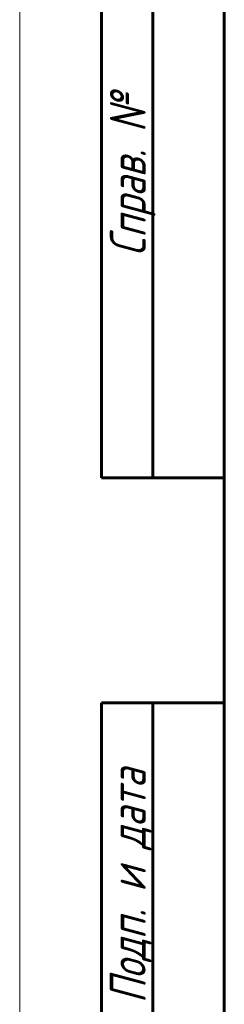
# Model space of a CAD drawing. Header units: millimetres. Extents: x 0 to 210, y 0 to 297.
# Tile 2 of 6: x 0 to 20, y 121 to 217. Entities that reach past the tile are written whole.
import ezdxf

# ---------------------------------------------------------------- set-up
doc = ezdxf.new("R2010")
doc.units = ezdxf.units.MM
doc.linetypes.add('K5LT_BASIC', pattern=[0])
doc.linetypes.add('K5LT_THIN', pattern=[0])
doc.styles.add('KTEXTSTYLE', font='txt', dxfattribs={"width": 0.96, "height": 5})

# ---------------------------------------------------------------- blocks, each defined once
blk = doc.blocks.new('U9')
at = {"color": 7, "linetype": 'K5LT_THIN', "lineweight": 18, "true_color": 0xffffff}
blk.add_line((0, 0), (0, 297), dxfattribs=at)
at = {"color": 143, "linetype": 'K5LT_BASIC', "lineweight": 60, "true_color": 0x33acca}
for p, q in [((8, 172), (8, 292)), ((13, 172), (13, 292)), ((20, 5), (20, 292)), ((20, 172), (8, 172)), ((8, 5), (8, 150)), ((20, 150), (8, 150)), ((13, 5), (13, 150))]:
    blk.add_line(p, q, dxfattribs=at)
at = {"color": 7, "char_height": 3.5, "attachment_point": 1, "rotation": 90, "style": 'KTEXTSTYLE'}
for s, insert in [('\\fArial|b0|c204|p34;\\H5.0;\\W1.000;\\Q15;\\fGOST Type AU|b0|i0|c204|p34;\\Q15;\\W0.960;\\H3.50;Справ. №', (8.822, 193.631)), ('\\fArial|b0|c204|p34;\\H5.0;\\W1.000;\\Q15;\\fGOST Type AU|b0|i0|c204|p34;\\Q15;\\W0.960;\\H3.50;Подп. и дата', (8.822, 120.658))]:
    blk.add_mtext(s, dxfattribs=dict(at, insert=insert))

msp = doc.modelspace()

# ---------------------------------------------------------------- block references
msp.add_blockref('U9', (0, 0))

doc.saveas('drawing.dxf')
